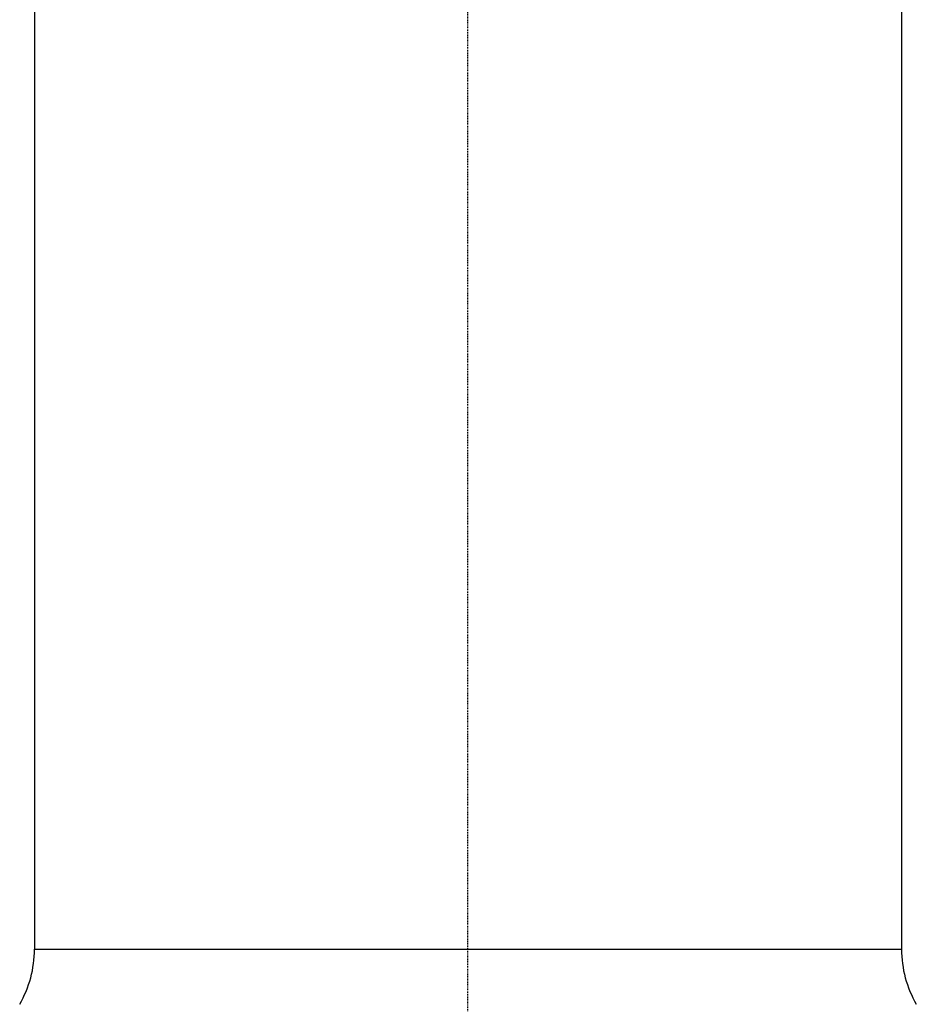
# Model space of a CAD drawing. Header units: millimetres. Extents: x 0 to 4378, y 0 to 2376.
# Tile 48 of 224: x 755 to 877, y 988 to 1122. Entities that reach past the tile are written whole.
import ezdxf

# ---------------------------------------------------------------- set-up
doc = ezdxf.new("R2010")
doc.units = ezdxf.units.MM
doc.header["$LTSCALE"] = 0.2
doc.linetypes.add('CENTER2', pattern=[1.125, 0.75, -0.125, 0.125, -0.125])
doc.layers.add('02_Center Line', color=1, linetype='CENTER2')

# ---------------------------------------------------------------- blocks, each defined once
blk = doc.blocks.new('Blk$A59R1-3W24B')
for p, q in [((-59, 534.5), (-59, 336.2)), ((59, 534.5), (59, 336.2)), ((-59, 336.2), (59, 336.2))]:
    blk.add_line(p, q)
for centre, start, end in [((-74, 336.2), 330, 0), ((74, 336.2), 180, 210)]:
    blk.add_arc(centre, 15, start, end)
at = {"layer": '02_Center Line'}
blk.add_line((0, -10), (0, 1155), dxfattribs=at)

msp = doc.modelspace()

# ---------------------------------------------------------------- block references
msp.add_blockref('Blk$A59R1-3W24B', (815.535, 659.684))

doc.saveas('drawing.dxf')
